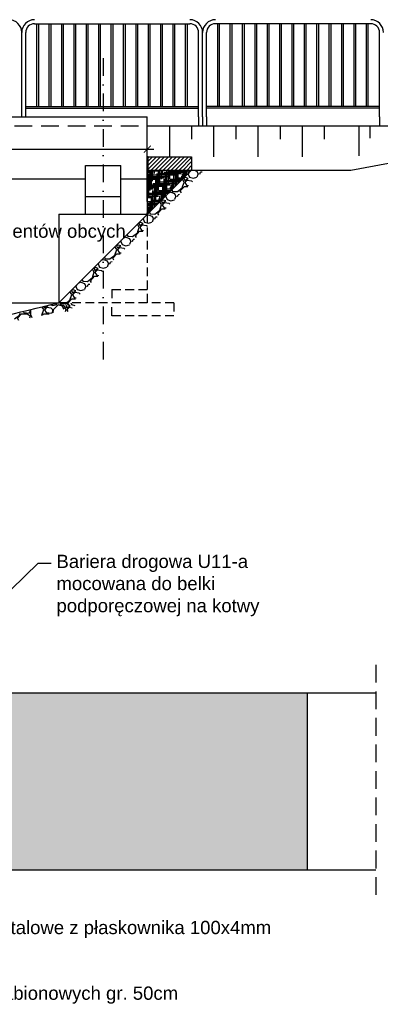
# Model space of a CAD drawing. Header units: millimetres. Extents: x 39946 to 45217, y -14924 to -13018.
# Tile 6 of 10: x 43757 to 44165, y -14924 to -13811. Entities that reach past the tile are written whole.
import ezdxf
from ezdxf import colors
from ezdxf.entities.mleader import LeaderData, LeaderLine
from ezdxf.math import Vec2, Vec3

# ---------------------------------------------------------------- set-up
doc = ezdxf.new("R2010")
doc.units = ezdxf.units.MM
doc.header["$LTSCALE"] = 40
doc.header["$PDMODE"] = 35
doc.header["$PDSIZE"] = 10
for name, pattern in [('DASHDOT', [1, 0.5, -0.25, 0, -0.25]), ('DASHED', [0.75, 0.5, -0.25]), ('DASHED2', [0.375, 0.25, -0.125])]:
    doc.linetypes.add(name, pattern=pattern)
doc.layers.get('0').transparency = 0.4
doc.layers.get('Defpoints').transparency = 0.4
for name, color, linetype in [('K01', 94, 'Continuous'), ('K02', 253, 'Continuous'), ('K025', 161, 'Continuous'), ('K10', 10, 'Continuous')]:
    doc.layers.add(name, color=color, linetype=linetype)
doc.styles.get("Standard").update_dxf_attribs({"font": 'isocpeur.ttf', "height": 10})
doc.linetypes.add('ZIGZAG', pattern='A,0.00254,-5.08,[131,ltypeshp.shx,S=5.08,R=0,X=-5.08,Y=0],-10.16,[131,ltypeshp.shx,S=5.08,R=180,X=5.08,Y=0],-5.08', length=20.32254)
doc.dimstyles.new('ARCHIC', dxfattribs={"dimtxt": 10, "dimasz": 8, "dimexe": 7.5, "dimexo": 15, "dimgap": 4, "dimtad": 1, "dimdec": 1, "dimrnd": 0.5, "dimtxsty": 'Standard', "dimblk": 'ARCHTICK', "dimcen": 12.5, "dimdle": 7.5, "dimclrd": 94, "dimclre": 94, "dimclrt": 151, "dimazin": 2, "dimtfac": 1, "dimtdec": 1, "dimtmove": 2, "dimatfit": 3, "dimfxl": 7.5, "dimarcsym": 0})

# ---------------------------------------------------------------- blocks, each defined once
blk = doc.blocks.new('_ArchTick')
at = {"color": 0, "linetype": 'ByBlock', "const_width": 0.15}
blk.add_lwpolyline([(-0.5, -0.5), (0.5, 0.5)], dxfattribs=at)
blk = doc.blocks.new('*D233')
at = {"layer": 'Defpoints', "color": 0}
for p in [(43001.7, -13956), (43901.7, -13956), (43901.7, -13957.4)]:
    blk.add_point(p, dxfattribs=at)
at = {"layer": 'K025', "color": 94, "lineweight": -2}
for p, q in [((42994.2, -13957.4), (43909.2, -13957.4)), ((43001.7, -13971), (43001.7, -13964.9)), ((43901.7, -13971), (43901.7, -13964.9))]:
    blk.add_line(p, q, dxfattribs=at)
at = {"layer": 'K025', "color": 94, "lineweight": -2, "xscale": 8, "yscale": 8, "zscale": 8, "rotation": 180}
blk.add_blockref('_ArchTick', (43001.7, -13957.4), dxfattribs=at)
at = {"layer": 'K025', "color": 94, "lineweight": -2, "xscale": 8, "yscale": 8, "zscale": 8}
blk.add_blockref('_ArchTick', (43901.7, -13957.4), dxfattribs=at)
at = {"layer": 'K025', "color": 151, "insert": (43451.7, -13948.4), "char_height": 10, "attachment_point": 5}
blk.add_mtext('900', dxfattribs=at)

msp = doc.modelspace()

# ---------------------------------------------------------------- hatches: boundary and pattern name
at = {"layer": 'K01'}
h = msp.add_hatch(color=256, dxfattribs=at)
h.dxf.hatch_style = 1
h.paths.add_polyline_path([(43901.72, -13981.02), (43901.72, -13966.02), (43902.72, -13966.02), (43902.72, -13981.02)])
h.paths.add_polyline_path([(43901.72, -13981.02), (43901.72, -13991.02), (43902.72, -13991.02), (43902.72, -13981.02)])
h = msp.add_hatch(dxfattribs=at)
h.set_pattern_fill('GRAVEL', color=256, angle=180)
h.set_pattern_definition([(228.01279, (42955.8663, -14112.6956), (-203.2, -228.6), [3.4172, -338.30484]), (184.96974, (42953.5803, -14115.2356), (304.7999999, 25.4000014), [5.86405, -580.5405]), (132.51045, (42947.7383, -14115.7436), (254, -279.4), [4.1348, -409.34723]), (267.27369, (42937.8323, -14122.0936), (25.4, 508), [5.34005, -528.66437]), (292.83365, (42937.5783, -14127.4276), (-127, 304.8), [5.23634, -518.39808]), (357.27369, (42939.6103, -14132.2536), (-508, 25.4), [5.34005, -528.66437]), (37.69424, (42944.9443, -14132.50765), (-330.2, -254), [7.06194, -699.13115]), (72.25533, (42950.5323, -14128.18965), (177.80000005, 558.8), [6.6672, -660.05257]), (121.42957, (42952.5643, -14121.8396), (-203.2, 330.2), [5.35813, -530.45546]), (175.23636, (42949.7703, -14117.2676), (279.4, -25.4), [6.11713, -299.73937]), (222.39744, (42943.6743, -14116.75965), (-304.8, -279.4), [7.91078, -783.16773]), (138.81407, (42962.9783, -14122.3476), (-177.8, 152.4), [2.70005, -267.30566]), (171.46923, (42960.9463, -14120.5696), (330.2, -50.8), [5.1368, -508.5464]), (225, (42955.866, -14119.808), (-4e-15, -25.4), [3.5921, -32.32893]), (203.1986, (42954.0883, -14116.7596), (127, 50.8), [1.9344, -191.5062]), (291.8014, (42952.3103, -14117.5216), (-25.4, 76.2), [2.73566, -134.04753]), (30.96376, (42953.3263, -14120.0616), (76.2, 50.8), [4.4432, -143.663]), (161.56505, (42957.136, -14117.776), (50.8, -25.4), [3.2129, -77.109]), (16.38954, (42937.5783, -14117.5216), (254, 76.2), [4.5009, -445.58827]), (70.34618, (42941.8963, -14116.2516), (-101.6, -279.4), [3.776, -373.82216]), (293.1986, (42957.1363, -14112.6956), (-50.8, 127), [3.8688, -189.57184]), (343.61046, (42958.6603, -14116.2516), (-254, 76.2), [4.5009, -445.58827]), (339.44395, (42937.5783, -14133.2696), (-127, 50.8), [4.34035, -212.67734]), (294.77514, (42941.6423, -14134.7936), (-127, 279.4), [3.6367, -360.03593]), (66.8014, (42957.3903, -14138.0956), (50.8, 127), [3.8688, -189.57184]), (17.35402, (42958.9143, -14134.5396), (-330.2, -101.6), [4.25783, -421.52376]), (69.44395, (42944.9443, -14138.0956), (-50.8, -127), [2.1702, -214.8475]), (101.30993, (42955.8663, -14138.0956), (-25.4, 101.6), [1.29515, -128.21995]), (165.96376, (42955.6123, -14136.8256), (76.2, -25.4), [5.23634, -99.49055]), (186.009, (42950.5323, -14135.5556), (254, 25.4), [4.85267, -480.41365]), (303.6901, (42953.326, -14122.348), (-25.4, 50.8), [3.66324, -87.91776]), (353.15723, (42955.3583, -14125.3956), (431.8, -50.8), [6.39557, -633.1601]), (60.9454, (42961.7083, -14126.1576), (-101.6, -177.8), [2.6151, -258.8939]), (90, (42962.978, -14123.872), (-25.4, 25.4), [1.524, -23.876]), (120.25644, (42950.0243, -14134.7936), (101.6, -177.8), [3.52867, -349.3394]), (48.01279, (42948.2463, -14131.7456), (203.2, 228.6), [6.83443, -334.8876]), (0, (42952.818, -14126.666), (25.4, 25.4), [6.604, -18.796]), (325.30485, (42959.4223, -14126.6656), (254, -177.7999999), [4.0161, -397.59317]), (254.0546, (42962.7243, -14128.9516), (-25.4, -101.6), [3.6983, -181.2165]), (207.64598, (42961.7083, -14132.5076), (-482.6, -254), [6.02145, -596.12464]), (175.42608, (42956.3743, -14135.3016), (-330.2, 25.4), [6.3703, -630.65846])])
h.paths.add_polyline_path([(43965.86, -13981.02), (43951.72, -13981.02), (43851.72, -14081.02), (43851.72, -14095.17)])
h.paths.add_polyline_path([(43851.72, -14095.17), (43815.86, -14131.02), (43801.72, -14131.02), (43851.72, -14081.02)])
h.paths.add_polyline_path([(43815.86, -14131.02), (43808.79, -14138.1), (43802.09, -14138.95), (43801.72, -14132.01), (43801.72, -14131.02)])
h = msp.add_hatch(dxfattribs=at)
h.set_pattern_fill('HOUND', color=256)
h.set_pattern_definition([(0, (43901.7204, -14131.0246), (6.35, 1.5875), [25.4, -12.7]), (90, (43901.7204, -14131.0246), (-1.5875, -6.35), [25.4, -12.7])])
h.paths.add_polyline_path([(43901.72, -14031.02), (43951.72, -13981.02), (43901.72, -13981.02), (43901.72, -13991.02)])
h = msp.add_hatch(dxfattribs=at)
h.set_pattern_fill('GRAVEL', color=256, angle=180)
h.set_pattern_definition([(228.01279, (44879.9278, -12859.6323), (-203.2, -228.6), [3.4172, -338.30484]), (184.96974, (44877.6418, -12862.1723), (304.7999999, 25.40000145), [5.86405, -580.5405]), (132.51045, (44871.7998, -12862.6803), (254.0000001, -279.3999999), [4.1348, -409.34723]), (267.27369, (44861.8938, -12869.0303), (25.40000005, 508), [5.34005, -528.66437]), (292.833654, (44861.6398, -12874.3643), (-127, 304.8), [5.23634, -518.39808]), (357.27369, (44863.6718, -12879.1903), (-508, 25.40000005), [5.34005, -528.66437]), (37.69424, (44869.0058, -12879.44435), (-330.2, -254), [7.06194, -699.13115]), (72.25533, (44874.5938, -12875.1263), (177.80000005, 558.8), [6.6672, -660.05257]), (121.429566, (44876.6258, -12868.7763), (-203.2, 330.2), [5.35813, -530.45546]), (175.23636, (44873.8318, -12864.2043), (279.4, -25.4), [6.11713, -299.73937]), (222.39744, (44867.7358, -12863.69635), (-304.8, -279.4), [7.91078, -783.16773]), (138.81407, (44887.0398, -12869.2843), (-177.8, 152.4), [2.70005, -267.30566]), (171.469234, (44885.0078, -12867.5063), (330.2, -50.7999999), [5.13682, -508.5464]), (225, (44879.928, -12866.744), (7e-15, -25.4), [3.5921, -32.32893]), (203.1986, (44878.1498, -12863.6963), (127, 50.8), [1.9344, -191.50622]), (291.8014, (44876.372, -12864.4583), (-25.4, 76.2), [2.73566, -134.04753]), (30.96376, (44877.3878, -12866.9983), (76.2, 50.8), [4.4432, -143.66298]), (161.56505, (44881.198, -12864.712), (50.8, -25.4), [3.21287, -77.10898]), (16.38954, (44861.6398, -12864.4583), (254, 76.2), [4.50088, -445.58827]), (70.34618, (44865.9578, -12863.1883), (-101.6, -279.4), [3.776, -373.82216]), (293.1986, (44881.1978, -12859.6323), (-50.8, 127), [3.8688, -189.57184]), (343.61046, (44882.7218, -12863.1883), (-254, 76.2), [4.50088, -445.58827]), (339.44395, (44861.6398, -12880.2063), (-127, 50.8), [4.34035, -212.67734]), (294.77514, (44865.7038, -12881.7303), (-127.0000002, 279.4), [3.63672, -360.03593]), (66.8014, (44881.4518, -12885.0323), (50.8, 127), [3.8688, -189.57184]), (17.35402, (44882.9758, -12881.4763), (-330.2, -101.6), [4.25783, -421.52376]), (69.44395, (44869.0058, -12885.0323), (-50.8, -127), [2.17018, -214.84752]), (101.30993, (44879.928, -12885.0323), (-25.4, 101.6), [1.29515, -128.21995]), (165.96376, (44879.674, -12883.7623), (76.2, -25.4), [5.23634, -99.49055]), (186.00901, (44874.5938, -12882.4923), (254, 25.4), [4.85267, -480.41365]), (303.69007, (44877.388, -12869.284), (-25.4, 50.8), [3.66324, -87.91776]), (353.157227, (44879.4198, -12872.3323), (431.8, -50.8), [6.39557, -633.1601]), (60.9454, (44885.7698, -12873.0943), (-101.6, -177.8), [2.61508, -258.89392]), (90, (44887.04, -12870.808), (-25.4, 25.4), [1.524, -23.876]), (120.25644, (44874.0858, -12881.7303), (101.6, -177.8), [3.52867, -349.3394]), (48.01279, (44872.3078, -12878.6823), (203.2, 228.6), [6.83443, -334.88762]), (0, (44876.88, -12873.602), (25.4, 25.4), [6.604, -18.796]), (325.30485, (44883.4838, -12873.6023), (254.0000001, -177.7999999), [4.0161, -397.59317]), (254.0546, (44886.7858, -12875.8883), (-25.4, -101.6), [3.6983, -181.2165]), (207.645975, (44885.7698, -12879.4443), (-482.6, -253.99999997), [6.02145, -596.12464]), (175.42608, (44880.4358, -12882.2383), (-330.2, 25.4), [6.3703, -630.65846])])
edge = h.paths.add_edge_path()
edge.add_line((43780.32, -14136.83), (43774.12, -14147.13))
edge.add_spline(control_points=[(43774.12, -14147.13), (43766.66, -14148.77), (43759.19, -14150.4), (43751.72, -14152.02)], knot_values=[28.1709514, 28.1709514, 28.1709514, 28.1709514, 51.0280406, 51.0280406, 51.0280406, 51.0280406], degree=3, periodic=0)
edge.add_line((43751.72, -14152.02), (43751.72, -14144.44))
edge.add_spline(control_points=[(43751.72, -14144.44), (43761.26, -14141.93), (43770.79, -14139.39), (43780.32, -14136.83)], knot_values=[21.8420676, 21.8420676, 21.8420676, 21.8420676, 51.0280406, 51.0280406, 51.0280406, 51.0280406], degree=3, periodic=0)
edge = h.paths.add_edge_path()
edge.add_line((43780.32, -14136.83), (43774.12, -14147.13))
edge.add_spline(control_points=[(43774.12, -14147.13), (43777.55, -14146.37), (43780.99, -14145.61), (43784.42, -14144.85)], knot_values=[17.6585646, 17.6585646, 17.6585646, 17.6585646, 28.1709514, 28.1709514, 28.1709514, 28.1709514], degree=3, periodic=0)
edge.add_line((43784.42, -14144.85), (43792.98, -14133.4))
edge.add_spline(control_points=[(43792.98, -14133.4), (43788.85, -14134.52), (43784.72, -14135.64), (43780.32, -14136.83)], knot_values=[9.0329855, 9.0329855, 9.0329855, 9.0329855, 21.8420676, 21.8420676, 21.8420676, 21.8420676], degree=3, periodic=0)
h.paths.add_polyline_path([(43822.92, -14131.02), (43801.72, -14131.02), (43797.35, -14132.21), (43792.98, -14133.4), (43784.42, -14144.85), (43793.07, -14142.94), (43801.72, -14141.02), (43812.92, -14141.02)])
h = msp.add_hatch(dxfattribs=at)
h.set_pattern_fill('GRAVEL', color=256)
h.set_pattern_definition([(228.01279, (43730.7642, -13966.1717), (-203.2, -228.6), [3.4172, -338.30484]), (184.96974, (43728.4782, -13968.7117), (304.7999999, 25.4000014), [5.86405, -580.5405]), (132.51045, (43722.6362, -13969.2197), (254, -279.4), [4.1348, -409.34723]), (267.27369, (43712.7302, -13975.5697), (25.4, 508), [5.34005, -528.66437]), (292.83365, (43712.4762, -13980.9037), (-127, 304.8), [5.23634, -518.3981]), (357.27369, (43714.5082, -13985.7297), (-508, 25.4), [5.34005, -528.66437]), (37.69424, (43719.8422, -13985.9837), (-330.2, -254), [7.06194, -699.13115]), (72.25533, (43725.4302, -13981.6657), (177.8, 558.8), [6.6672, -660.05257]), (121.42957, (43727.4622, -13975.3157), (-203.2, 330.2), [5.35813, -530.45546]), (175.23636, (43724.6682, -13970.7437), (279.4, -25.4), [6.11713, -299.73937]), (222.39744, (43718.5722, -13970.2357), (-304.8, -279.4), [7.91078, -783.16773]), (138.81407, (43737.8762, -13975.8237), (-177.8, 152.4), [2.70005, -267.30566]), (171.46923, (43735.8442, -13974.0457), (330.2, -50.8), [5.1368, -508.5464]), (225, (43730.764, -13973.284), (7e-15, -25.4), [3.5921, -32.3289]), (203.1986, (43728.9862, -13970.2357), (127, 50.8), [1.9344, -191.5062]), (291.8014, (43727.208, -13970.9977), (-25.4, 76.2), [2.73566, -134.0475]), (30.96376, (43728.224, -13973.5377), (76.2, 50.8), [4.4432, -143.663]), (161.565, (43732.034, -13971.252), (50.8, -25.4), [3.2129, -77.109]), (16.38954, (43712.4762, -13970.9977), (254, 76.2), [4.5009, -445.58827]), (70.34618, (43716.7942, -13969.7277), (-101.6, -279.4), [3.776, -373.82216]), (293.1986, (43732.0342, -13966.1717), (-50.8, 127), [3.8688, -189.57184]), (343.61046, (43733.5582, -13969.7277), (-254, 76.2), [4.5009, -445.58827]), (339.44395, (43712.4762, -13986.7457), (-127, 50.8), [4.34035, -212.67734]), (294.77514, (43716.5402, -13988.2697), (-127, 279.4), [3.6367, -360.03593]), (66.8014, (43732.2882, -13991.5717), (50.8, 127), [3.8688, -189.57184]), (17.35402, (43733.8122, -13988.0157), (-330.2, -101.6), [4.25783, -421.52376]), (69.44395, (43719.8422, -13991.5717), (-50.8, -127), [2.1702, -214.8475]), (101.3099, (43730.764, -13991.5717), (-25.4, 101.6), [1.29515, -128.21995]), (165.96376, (43730.51, -13990.302), (76.2, -25.4), [5.23634, -99.49055]), (186.009, (43725.4302, -13989.0317), (254, 25.4), [4.85267, -480.41365]), (303.6901, (43728.224, -13975.824), (-25.4, 50.8), [3.66324, -87.91776]), (353.15723, (43730.2562, -13978.8717), (431.8, -50.8), [6.39557, -633.1601]), (60.9454, (43736.6062, -13979.6337), (-101.6, -177.8), [2.6151, -258.8939]), (90, (43737.876, -13977.348), (-25.4, 25.4), [1.524, -23.876]), (120.25644, (43724.9222, -13988.2697), (101.6, -177.8), [3.52867, -349.3394]), (48.0128, (43723.1442, -13985.2217), (203.2, 228.6), [6.83443, -334.8876]), (0, (43727.716, -13980.142), (25.4, 25.4), [6.604, -18.796]), (325.30485, (43734.3202, -13980.1417), (254, -177.8), [4.0161, -397.59317]), (254.0546, (43737.6222, -13982.4277), (-25.4, -101.6), [3.6983, -181.2165]), (207.64598, (43736.6062, -13985.9837), (-482.6, -254), [6.02145, -596.12464]), (175.42608, (43731.2722, -13988.7777), (-330.2, 25.4), [6.3703, -630.65846])])
h.paths.add_polyline_path([(43742.48, -14772.21), (44082.48, -14772.21), (44082.48, -14572.21), (43712.48, -14572.21), (43712.48, -14617.21), (43732.48, -14617.21), (43732.48, -14652.21), (43732.48, -14757.21), (43742.48, -14757.21)])
at = {"layer": 'K025'}
h = msp.add_hatch(dxfattribs=at)
h.set_pattern_fill('ANSI31', color=256)
h.set_pattern_definition([(45, (43901.7204, -13981.0246), (-2.24506, 2.24506), [])])
h.paths.add_polyline_path([(43901.72, -13981.02), (43951.72, -13981.02), (43951.72, -13966.02), (43901.72, -13966.02)])

# ---------------------------------------------------------------- linework, layer by layer
at = {"layer": 'K01', "linetype": 'DASHDOT'}
msp.add_line((43851.72, -13854.49), (43851.72, -14202.23), dxfattribs=at)
msp.add_line((43851.72, -13854.49), (43851.72, -14202.23), dxfattribs=at)
msp.add_line((43851.72, -13854.49), (43851.72, -14202.23), dxfattribs=at)
at = {"layer": 'K01', "linetype": 'DASHED'}
for p, q in [((43001.72, -13931.02), (44001.72, -13931.02)), ((44160.1, -14540.52), (44160.1, -14800.43))]:
    msp.add_line(p, q, dxfattribs=at)
at = {"layer": 'K01'}
for p, q in [((43926.72, -13931.02), (43926.72, -13966.02)), ((43951.72, -13931.02), (43951.72, -13946.02)), ((43976.72, -13931.02), (43976.72, -13966.02)), ((44001.72, -13931.02), (44001.72, -13946.02)), ((44026.72, -13931.02), (44026.72, -13966.02)), ((44051.72, -13931.02), (44051.72, -13946.02)), ((44076.72, -13931.02), (44076.72, -13966.02)), ((44101.72, -13931.02), (44101.72, -13946.02)), ((44140.78, -13931.02), (44140.78, -13964.84)), ((44153.37, -13931.02), (44153.37, -13944.82)), ((43101.72, -14131.02), (43801.72, -14131.02))]:
    msp.add_line(p, q, dxfattribs=at)
at = {"layer": 'K01', "linetype": 'DASHED2'}
for p, q in [((43901.72, -14031.02), (43901.72, -14131.02)), ((43861.72, -14116.02), (43901.72, -14116.02)), ((43861.72, -14116.02), (43861.72, -14131.02)), ((43901.72, -14131.02), (43801.72, -14131.02)), ((43861.72, -14146.02), (43861.72, -14131.02)), ((43931.72, -14131.02), (43901.72, -14131.02)), ((43931.72, -14131.02), (43931.72, -14146.02)), ((43931.72, -14146.02), (43861.72, -14146.02))]:
    msp.add_line(p, q, dxfattribs=at)
at = {"layer": 'K02'}
for p, q in [((43902.72, -13966.02), (43901.72, -13966.02)), ((43901.72, -13966.02), (43901.72, -13991.02)), ((43901.72, -13991.02), (43902.72, -13991.02))]:
    msp.add_line(p, q, dxfattribs=at)
at = {"layer": 'K025'}
for p, q in [((43759.72, -13921.02), (43759.72, -13825.52)), ((43759.72, -13921.02), (43759.72, -13825.52)), ((43764.22, -13921.02), (43764.22, -13825.52)), ((43774.22, -13815.52), (43949.72, -13815.52)), ((43776.97, -13909.02), (43776.97, -13815.54)), ((43778.97, -13909.02), (43778.97, -13815.52)), ((43790.97, -13909.02), (43790.97, -13815.52)), ((43792.97, -13909.02), (43792.97, -13815.52)), ((43804.97, -13909.02), (43804.97, -13815.52)), ((43806.97, -13909.02), (43806.97, -13815.52)), ((43818.97, -13909.02), (43818.97, -13815.52)), ((43820.97, -13909.02), (43820.97, -13815.52)), ((43832.97, -13909.02), (43832.97, -13815.52)), ((43834.97, -13909.02), (43834.97, -13815.52)), ((43846.97, -13909.02), (43846.97, -13815.52)), ((43848.97, -13909.02), (43848.97, -13815.52)), ((43860.97, -13909.02), (43860.97, -13815.52)), ((43862.97, -13909.02), (43862.97, -13815.52)), ((43874.97, -13909.02), (43874.97, -13815.52)), ((43876.97, -13909.02), (43876.97, -13815.52)), ((43888.97, -13909.02), (43888.97, -13815.52)), ((43890.97, -13909.02), (43890.97, -13815.52)), ((43902.97, -13909.02), (43902.97, -13815.52)), ((43904.97, -13909.02), (43904.97, -13815.52)), ((43916.97, -13909.02), (43916.97, -13815.52)), ((43918.97, -13909.02), (43918.97, -13815.52)), ((43930.97, -13909.02), (43930.97, -13815.52)), ((43932.97, -13909.02), (43932.97, -13815.52)), ((43944.97, -13909.02), (43944.97, -13815.52)), ((43946.97, -13909.02), (43946.97, -13815.52)), ((43959.72, -13921.02), (43959.72, -13825.52)), ((43964.22, -13921.02), (43964.22, -13825.52)), ((43964.22, -13921.02), (43964.22, -13825.52)), ((43968.72, -13921.02), (43968.72, -13825.52)), ((44154.22, -13815.52), (43978.72, -13815.52)), ((43981.47, -13909.02), (43981.47, -13815.52)), ((43983.47, -13909.02), (43983.47, -13815.52)), ((43995.47, -13909.02), (43995.47, -13815.52)), ((43997.47, -13909.02), (43997.47, -13815.52)), ((44009.47, -13909.02), (44009.47, -13815.52)), ((44011.47, -13909.02), (44011.47, -13815.52)), ((44023.47, -13909.02), (44023.47, -13815.52)), ((44025.47, -13909.02), (44025.47, -13815.52)), ((44037.47, -13909.02), (44037.47, -13815.52)), ((44039.47, -13909.02), (44039.47, -13815.52)), ((44051.47, -13909.02), (44051.47, -13815.52)), ((44053.47, -13909.02), (44053.47, -13815.52)), ((44065.47, -13909.02), (44065.47, -13815.52)), ((44067.47, -13909.02), (44067.47, -13815.52)), ((44079.47, -13909.02), (44079.47, -13815.52)), ((44081.47, -13909.02), (44081.47, -13815.52)), ((44093.47, -13909.02), (44093.47, -13815.52)), ((44095.47, -13909.02), (44095.47, -13815.52)), ((44107.47, -13909.02), (44107.47, -13815.52)), ((44109.47, -13909.02), (44109.47, -13815.52)), ((44121.47, -13909.02), (44121.47, -13815.52)), ((44123.47, -13909.02), (44123.47, -13815.52)), ((44135.47, -13909.02), (44135.47, -13815.52)), ((44137.47, -13909.02), (44137.47, -13815.52)), ((44149.47, -13909.02), (44149.47, -13815.52)), ((44151.47, -13909.02), (44151.47, -13815.54)), ((44164.22, -13921.02), (44164.22, -13825.52)), ((43764.22, -13909.02), (43959.72, -13909.02)), ((43764.22, -13911.02), (43959.72, -13911.02)), ((44164.22, -13909.02), (43968.72, -13909.02)), ((44164.22, -13911.02), (43968.72, -13911.02)), ((43001.72, -13921.02), (43901.72, -13921.02)), ((43901.72, -13991.02), (43901.72, -13921.02)), ((43959.72, -13921.02), (43959.72, -13931.02)), ((43964.22, -13921.02), (43964.22, -13931.02)), ((43968.72, -13921.02), (43968.72, -13931.02)), ((44164.22, -13921.02), (44164.22, -13931.02)), ((43901.72, -13931.02), (44013.52, -13931.02)), ((43901.72, -13931.02), (44428.16, -13931.02)), ((44131.63, -13981.02), (44401.72, -13931.02)), ((43901.72, -13981.02), (43901.72, -13966.02)), ((43901.72, -13966.02), (43951.72, -13966.02)), ((43902.72, -13981.02), (43902.72, -13966.02)), ((43902.72, -13981.02), (43902.72, -13966.02)), ((43951.72, -13966.02), (43951.72, -13981.02)), ((43801.72, -14131.02), (43951.72, -13981.02)), ((43831.72, -13976.02), (43871.72, -13976.02)), ((43831.72, -14031.02), (43831.72, -13976.02)), ((43871.72, -14031.02), (43871.72, -13976.02)), ((43901.72, -13981.02), (43901.72, -14031.02)), ((43901.72, -13981.02), (44131.63, -13981.02)), ((43071.72, -13991.02), (43831.72, -13991.02)), ((43871.72, -13991.02), (43901.72, -13991.02)), ((43831.72, -14011.02), (43871.72, -14011.02)), ((43801.72, -14031.02), (43801.72, -14131.02)), ((43801.72, -14031.02), (43901.72, -14031.02)), ((43712.48, -14572.21), (44160.1, -14572.21)), ((44082.48, -14572.21), (44082.48, -14772.21)), ((42704.86, -14772.21), (44160.1, -14772.21))]:
    msp.add_line(p, q, dxfattribs=at)
for centre, radius, start, end in [((43745.22, -13825.52), 14.5, 0, 90), ((43774.22, -13825.52), 14.5, 90, 180), ((43949.72, -13825.52), 14.5, 0, 90), ((43978.72, -13825.52), 14.5, 90, 180), ((44154.22, -13825.52), 14.5, 0, 90), ((43774.22, -13825.52), 10, 90, 180), ((43949.72, -13825.52), 10, 0, 90), ((43978.72, -13825.52), 10, 90, 180), ((44154.22, -13825.52), 10, 0, 90)]:
    msp.add_arc(centre, radius, start, end, dxfattribs=at)
msp.add_spline([(43101.72, -14131.02), (43354.91, -14176.11), (43484.52, -14180.71), (43663.68, -14161.81), (43801.72, -14131.02)], degree=3, dxfattribs=at)

# ---------------------------------------------------------------- texts
at = {"layer": 'K10', "insert": (43314.2, -14255.13), "char_height": 30, "width": 662.7761, "attachment_point": 1, "bg_fill": 2}
msp.add_mtext('{\\fTahoma|b0|i0|c238|p34;Przekrój A-A}', dxfattribs=at)

# ---------------------------------------------------------------- dimensions: what is measured, and where the dimension line sits
at = {"layer": 'K025'}
dim = msp.add_linear_dim(base=(43901.72, -13957.45), p1=(43001.72, -13956.02), p2=(43901.72, -13956.02), dimstyle='ARCHIC', dxfattribs=at)
dim.commit()
dim.dimension.update_dxf_attribs({"geometry": '*D233', "text_midpoint": (43451.72, -13948.45)})

# ---------------------------------------------------------------- leaders
at = {"layer": 'K01', "linetype": 'ZIGZAG'}
ml = msp.add_multileader_mtext('Standard', dxfattribs=at)
ml.set_content('{\\f@Arial Unicode MS|b0|i0|c238|p34;Oczyszczenie cieku z rumoszu i innych elementów obcych}', color=256)
ml.set_leader_properties()
ml.build(insert=Vec2(0, 0))
ml.multileader.update_dxf_attribs({"text_right_attachment_type": 6, "dogleg_length": 0.36, "arrow_head_size": 24, "scale": 3})
ctx = ml.context
ctx.base_point, ctx.scale, ctx.char_height, ctx.arrow_head_size, ctx.landing_gap_size, ctx.plane_origin = Vec3(43328.68, -14052.25), 3, 15, 24, 6, Vec3(44185.68, -14198.32)
ctx.right_attachment = 6
notes = []
notes.append((ctx, [(0, (1, 1, 0), (43554.1, -14061.95), (-1, 0), 14.55, [(0, [(43617.1, -14164.67)], 256, [])])]))
ctx.mtext.insert, ctx.mtext.width, ctx.mtext.flow_direction = Vec3(43334.68, -14042.55), 216.1592, 5
ml = msp.add_multileader_mtext('Standard', dxfattribs=at)
ml.set_content('{\\f@Arial Unicode MS|b0|i0|c238|p34;Bariera drogowa U11-a \\Pmocowana do belki \\Ppodporęczowej na kotwy}', color=256)
ml.set_leader_properties()
ml.build(insert=Vec2(0, 0))
ml.multileader.update_dxf_attribs({"text_right_attachment_type": 6, "dogleg_length": 0.36, "arrow_head_size": 24, "scale": 3})
ctx = ml.context
ctx.base_point, ctx.scale, ctx.char_height, ctx.arrow_head_size, ctx.landing_gap_size, ctx.plane_origin = Vec3(43793.03, -14425.65), 3, 15, 24, 6, Vec3(43090.44, -14285.67)
ctx.right_attachment = 6
notes.append((ctx, [(0, (1, 1, 0), (43778.48, -14425.65), (1, 0), 14.55, [(0, [(43704.06, -14497.59)], 256, [])])]))
ctx.mtext.insert, ctx.mtext.flow_direction = Vec3(43799.03, -14415.95), 5
ml = msp.add_multileader_mtext('Standard', dxfattribs=at)
ml.set_content('{\\f@Arial Unicode MS|b0|i0|c238|p34;Ściana oporowa z siatek gabionowych gr. 50cm}', color=256)
ml.set_leader_properties()
ml.build(insert=Vec2(0, 0))
ml.multileader.update_dxf_attribs({"text_right_attachment_type": 6, "dogleg_length": 0.36, "arrow_head_size": 24, "scale": 3})
ctx = ml.context
ctx.base_point, ctx.scale, ctx.char_height, ctx.arrow_head_size, ctx.landing_gap_size, ctx.plane_origin = Vec3(43487.98, -14913.83), 3, 15, 24, 6, Vec3(44003.01, -14775.06)
ctx.right_attachment = 6
notes.append((ctx, [(0, (1, 1, 0), (43473.43, -14913.83), (1, 0), 14.55, [(0, [(43415.39, -14736.54)], 256, [])])]))
ctx.mtext.insert, ctx.mtext.width, ctx.mtext.flow_direction = Vec3(43493.98, -14904.13), 281.4855, 5
ml = msp.add_multileader_mtext('Standard', dxfattribs=at)
ml.set_content('{\\f@Arial Unicode MS|b0|i0|c238|p34;Obejmy stalowe z płaskownika 100x4mm}', color=256)
ml.set_leader_properties()
ml.build(insert=Vec2(0, 0))
ml.multileader.update_dxf_attribs({"text_right_attachment_type": 6, "dogleg_length": 0.36, "arrow_head_size": 24, "scale": 3})
ctx = ml.context
ctx.base_point, ctx.scale, ctx.char_height, ctx.arrow_head_size, ctx.landing_gap_size, ctx.plane_origin = Vec3(43652.65, -14839.48), 3, 15, 24, 6, Vec3(44167.68, -14761.05)
ctx.right_attachment = 6
notes.append((ctx, [(0, (1, 1, 0), (43638.1, -14839.48), (1, 0), 14.55, [(0, [(43585.68, -14740.11)], 256, [])])]))
ctx.mtext.insert, ctx.mtext.width, ctx.mtext.flow_direction = Vec3(43658.65, -14829.9), 216.1592, 5
for ctx, leaders in notes:
    for number, flags, end, landing, length, lines in leaders:
        leader = LeaderData()
        leader.index, (leader.has_last_leader_line, leader.has_dogleg_vector, leader.attachment_direction) = number, flags
        leader.last_leader_point, leader.dogleg_vector, leader.dogleg_length = Vec3(end), Vec3(landing), length
        for number, points, colour, breaks in lines:
            line = LeaderLine()
            line.index, line.vertices, line.color, line.breaks = number, Vec3.list(points), colors.encode_raw_color(colour), breaks
            leader.lines.append(line)
        ctx.leaders.append(leader)

doc.saveas('drawing.dxf')
